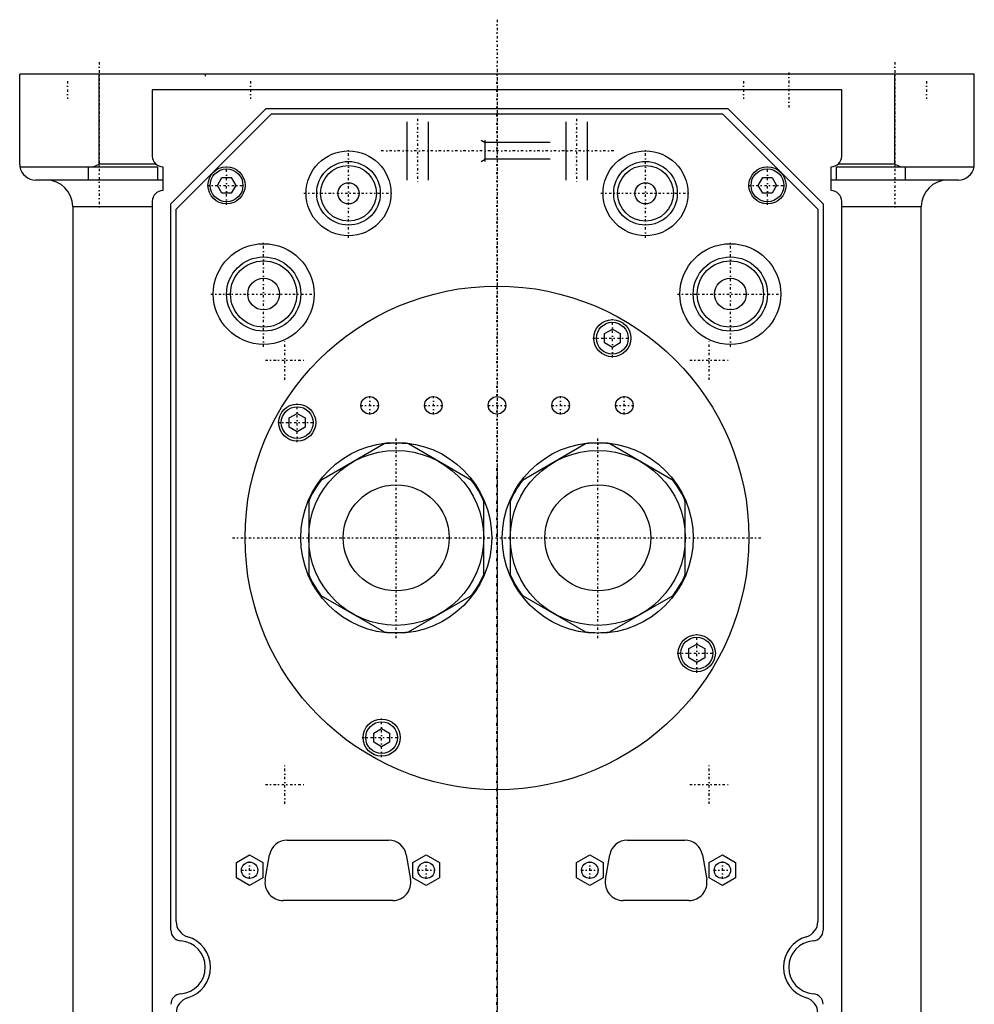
# Model space of a CAD drawing. Extents: x -90 to 90, y -97 to 327.
# Tile 2 of 2: x -90 to 90, y 141 to 327. Entities that reach past the tile are written whole.
import ezdxf

# ---------------------------------------------------------------- set-up
doc = ezdxf.new("R2010")
doc.units = 0
doc.linetypes.add('CENTER', pattern=[1.5, 0.45, -0.5, 0.05, -0.5])
for name, color, linetype in [('AM_0', 7, 'CONTINUOUS'), ('AM_10', 7, 'CONTINUOUS'), ('AM_7', 7, 'CENTER')]:
    doc.layers.add(name, color=color, linetype=linetype)

msp = doc.modelspace()

# ---------------------------------------------------------------- linework, layer by layer
at = {"layer": 'AM_0', "color": 7, "linetype": 'CONTINUOUS'}
for p, q in [((-90, 299.5), (-90, 316.5)), ((90, 316.5), (-90, 316.5)), ((-75, 299.5), (-75, 316.5)), ((75, 299.5), (75, 316.5)), ((90, 299.5), (90, 316.5)), ((-65, 313.5), (-65, 301)), ((65, 313.5), (-65, 313.5)), ((65, 301), (65, 313.5)), ((-61.5, 292), (-43.5, 310)), ((-60.5, 291), (-42.5, 309)), ((-43.5, 310), (43.5, 310)), ((-42.5, 309), (42.5, 309)), ((42.5, 309), (60.5, 291)), ((43.5, 310), (61.5, 292)), ((-76.12, 299), (-75, 299.5)), ((-64.32, 299.5), (-75, 299.5)), ((75, 299.5), (64.32, 299.5)), ((75, 299.5), (76.12, 299)), ((-89.96, 299), (-64, 299)), ((-77, 296.5), (-77, 299)), ((-64, 299), (-64, 296.5)), ((-63, 299), (-63, 294.5)), ((63, 294.5), (63, 299)), ((64, 299), (89.96, 299)), ((64, 296.5), (64, 299)), ((77, 296.5), (77, 299)), ((-63, 296.5), (-87, 296.5)), ((-52.73, 295.5), (-51.87, 297)), ((-51.87, 294), (-52.73, 295.5)), ((-51.87, 297), (-50.13, 297)), ((-50.13, 297), (-49.27, 295.5)), ((-49.27, 295.5), (-50.13, 294)), ((49.27, 295.5), (50.13, 297)), ((50.13, 294), (49.27, 295.5)), ((50.13, 297), (51.87, 297)), ((51.87, 297), (52.73, 295.5)), ((52.73, 295.5), (51.87, 294)), ((87, 296.5), (63, 296.5)), ((-50.13, 294), (-51.87, 294)), ((51.87, 294), (50.13, 294)), ((-65, 292.5), (-65, 37.5)), ((-61.5, 154.98), (-61.5, 292)), ((61.5, 292), (61.5, 154.98)), ((65, 37.5), (65, 292.5)), ((-80, 291.5), (-80, 30)), ((-80, 291.5), (-65, 291.5)), ((-60.5, 156.65), (-60.5, 291)), ((60.5, 291), (60.5, 156.65)), ((65, 291.5), (80, 291.5)), ((80, 30), (80, 291.5)), ((20.25, 267.54), (21.75, 268.4)), ((20.25, 265.81), (20.25, 267.54)), ((21.75, 268.4), (23.25, 267.54)), ((23.25, 267.54), (23.25, 265.81)), ((21.75, 264.94), (20.25, 265.81)), ((23.25, 265.81), (21.75, 264.94)), ((-39.17, 251.62), (-37.67, 252.48)), ((-39.17, 249.88), (-39.17, 251.62)), ((-37.67, 252.48), (-36.17, 251.62)), ((-36.17, 251.62), (-36.17, 249.88)), ((-37.67, 249.02), (-39.17, 249.88)), ((-36.17, 249.88), (-37.67, 249.02)), ((-21.3, 246.73), (-33.2, 239.85)), ((-4.8, 239.85), (-16.7, 246.73)), ((16.7, 246.73), (4.8, 239.85)), ((33.2, 239.85), (21.3, 246.73)), ((-35.5, 235.88), (-35.5, 222.12)), ((-2.5, 222.12), (-2.5, 235.88)), ((2.5, 235.88), (2.5, 222.12)), ((35.5, 222.12), (35.5, 235.88)), ((-33.2, 218.15), (-21.3, 211.27)), ((-16.7, 211.27), (-4.8, 218.15)), ((4.8, 218.15), (16.7, 211.27)), ((21.3, 211.27), (33.2, 218.15)), ((36.17, 208.12), (37.67, 208.98)), ((36.17, 206.38), (36.17, 208.12)), ((37.67, 208.98), (39.17, 208.12)), ((39.17, 208.12), (39.17, 206.38)), ((37.67, 205.52), (36.17, 206.38)), ((39.17, 206.38), (37.67, 205.52)), ((-23.25, 192.19), (-21.75, 193.06)), ((-23.25, 190.46), (-23.25, 192.19)), ((-21.75, 193.06), (-20.25, 192.19)), ((-20.25, 192.19), (-20.25, 190.46)), ((-21.75, 189.6), (-23.25, 190.46)), ((-20.25, 190.46), (-21.75, 189.6)), ((-39.54, 172), (-20.46, 172)), ((24.61, 172), (35.39, 172)), ((-49.15, 167.74), (-46.65, 169.19)), ((-46.65, 169.19), (-44.15, 167.74)), ((-43.7, 164.59), (-42.89, 169.19)), ((-17.11, 169.19), (-16.3, 164.59)), ((-15.85, 167.74), (-13.35, 169.19)), ((-13.35, 169.19), (-10.85, 167.74)), ((15, 167.74), (17.5, 169.19)), ((17.5, 169.19), (20, 167.74)), ((20.45, 164.59), (21.26, 169.19)), ((38.74, 169.19), (39.55, 164.59)), ((40, 167.74), (42.5, 169.19)), ((42.5, 169.19), (45, 167.74)), ((-49.15, 164.86), (-49.15, 167.74)), ((-44.15, 167.74), (-44.15, 164.86)), ((-15.85, 164.86), (-15.85, 167.74)), ((-10.85, 167.74), (-10.85, 164.86)), ((15, 164.86), (15, 167.74)), ((20, 167.74), (20, 164.86)), ((40, 164.86), (40, 167.74)), ((45, 167.74), (45, 164.86)), ((-46.65, 163.41), (-49.15, 164.86)), ((-44.15, 164.86), (-46.65, 163.41)), ((-13.35, 163.41), (-15.85, 164.86)), ((-10.85, 164.86), (-13.35, 163.41)), ((17.5, 163.41), (15, 164.86)), ((20, 164.86), (17.5, 163.41)), ((42.5, 163.41), (40, 164.86)), ((45, 164.86), (42.5, 163.41)), ((-19.65, 160.6), (-40.35, 160.6)), ((36.2, 160.6), (23.8, 160.6))]:
    msp.add_line(p, q, dxfattribs=at)
for points in [[(-90, 299.5, 0), (-90, 299.42, 0), (-89.99, 299.25, 0), (-89.97, 299.08, 0), (-89.96, 299, 0)], [(89.96, 299, 0), (89.97, 299.08, 0), (89.99, 299.25, 0), (90, 299.42, 0), (90, 299.5, 0)]]:
    msp.add_polyline3d(points, dxfattribs=at)
for centre, radius in [((-28, 294), 8), ((28, 294), 8), ((-28, 294), 6), ((-28, 294), 5.25), ((28, 294), 6), ((28, 294), 5.25), ((-51, 295.5), 3.5), ((-51, 295.5), 3.1), ((51, 295.5), 3.5), ((51, 295.5), 3.1), ((-28, 294), 2), ((28, 294), 2), ((-44, 275), 9.5), ((44, 275), 9.5), ((-44, 275), 7), ((-44, 275), 6.25), ((44, 275), 7), ((44, 275), 6.25), ((-44, 275), 3), ((44, 275), 3), ((0, 229), 47.5), ((21.75, 266.67), 3.5), ((21.75, 266.67), 3), ((-24, 254), 1.65), ((-12, 254), 1.65), ((0, 254), 1.65), ((12, 254), 1.65), ((24, 254), 1.65), ((-37.67, 250.75), 3.5), ((-37.67, 250.75), 3), ((-19, 229), 18), ((-19, 229), 16.5), ((19, 229), 18), ((19, 229), 16.5), ((-19, 229), 10), ((19, 229), 10), ((37.67, 207.25), 3.5), ((37.67, 207.25), 3), ((-21.75, 191.33), 3.5), ((-21.75, 191.33), 3), ((-46.65, 166.3), 1.55), ((-13.35, 166.3), 1.55), ((17.5, 166.3), 1.55), ((42.5, 166.3), 1.55)]:
    msp.add_circle(centre, radius, dxfattribs=at)
for centre, radius, start, end in [((-63, 301), 2, 180, 270), ((63, 301), 2, 270, 0), ((-87, 299.5), 3, 189.5941, 270), ((87, 299.5), 3, 270, 350.4059), ((-85, 291.5), 5, 0, 90), ((85, 291.5), 5, 90, 180), ((-63, 292.5), 2, 90, 180), ((63, 292.5), 2, 0, 90), ((-19, 229), 17.87, 82.6199, 97.3801), ((19, 229), 17.88, 82.6199, 97.3801), ((-19, 229), 17.88, 142.6199, 157.3801), ((-19, 229), 17.88, 22.6199, 37.3801), ((19, 229), 17.87, 142.6199, 157.3801), ((19, 229), 17.88, 22.6199, 37.3801), ((-19, 229), 17.88, 202.6199, 217.3801), ((-19, 229), 17.88, 322.6199, 337.3801), ((19, 229), 17.88, 202.6199, 217.3801), ((19, 229), 17.88, 322.6199, 337.3801), ((-19, 229), 17.87, 262.6199, 277.3801), ((19, 229), 17.88, 262.6199, 277.3801), ((-39.54, 168.6), 3.4, 90, 170.0013), ((-20.46, 168.6), 3.4, 9.9987, 90), ((24.61, 168.6), 3.4, 90, 170.0013), ((35.39, 168.6), 3.4, 9.9987, 90), ((-40.35, 164), 3.4, 170.0013, 270), ((-19.65, 164), 3.4, 270, 9.9987), ((23.8, 164), 3.4, 170.0013, 270), ((36.2, 164), 3.4, 270, 9.9987), ((-57.5, 156.65), 3, 180, 253.8724), ((57.5, 156.65), 3, 286.1276, 0), ((-59.5, 154.98), 2, 180, 265.904), ((59.5, 154.98), 2, 274.096, 0), ((-60, 148), 5, 274.096, 85.904), ((-60, 148), 6, 286.1276, 73.8724), ((60, 148), 6, 106.1276, 253.8724), ((60, 148), 5, 94.096, 265.904), ((-59.5, 141.02), 2, 94.096, 180), ((-57.5, 139.35), 3, 106.1276, 180), ((57.5, 139.35), 3, 0, 73.8724), ((59.5, 141.02), 2, 0, 85.904)]:
    msp.add_arc(centre, radius, start, end, dxfattribs=at)
at = {"layer": 'AM_10', "color": 7, "linetype": 'CONTINUOUS'}
for p, q in [((-17, 307.5), (-17, 296.5)), ((-13, 307.5), (-13, 296.5)), ((13, 307.5), (13, 296.5)), ((17, 307.5), (17, 296.5)), ((-3, 304), (-2.26, 303.57)), ((-2.26, 300), (-2.26, 304)), ((10, 303.57), (-2.26, 303.57)), ((-3, 300), (-2.26, 300.43)), ((10, 300.43), (-2.26, 300.43))]:
    msp.add_line(p, q, dxfattribs=at)
at = {"layer": 'AM_7', "color": 4, "linetype": 'CENTER'}
for p, q in [((0, 326.75), (0, -96.75)), ((-75, 318.75), (-75, 291.25)), ((75, 318.75), (75, 291.25)), ((-55, 316.52), (-55, 315.98)), ((0, 317.3), (0, -16.93)), ((55, 316.8), (55, 310.2)), ((-81, 315.15), (-81, 311.85)), ((-46.46, 315.15), (-46.46, 311.85)), ((46.46, 315.15), (46.46, 311.85)), ((81, 315.15), (81, 311.85)), ((-15, 308.05), (-15, 295.95)), ((15, 308.05), (15, 295.95)), ((-28, 285.6), (-28, 302.4)), ((22, 302), (-22, 302)), ((28, 285.6), (28, 302.4)), ((-51, 291.82), (-51, 299.18)), ((51, 291.82), (51, 299.18)), ((-54.67, 295.5), (-47.33, 295.5)), ((47.33, 295.5), (54.67, 295.5)), ((-36.4, 294), (-19.6, 294)), ((19.6, 294), (36.4, 294)), ((-44, 265.02), (-44, 284.98)), ((44, 265.02), (44, 284.98)), ((-53.98, 275), (-34.02, 275)), ((34.02, 275), (53.98, 275)), ((21.75, 263), (21.75, 270.35)), ((-40, 258.82), (-40, 266.18)), ((18.07, 266.67), (25.43, 266.67)), ((40, 258.82), (40, 266.18)), ((-43.67, 262.5), (-36.33, 262.5)), ((36.33, 262.5), (43.67, 262.5)), ((-24, 252.27), (-24, 255.73)), ((-12, 252.27), (-12, 255.73)), ((12, 252.27), (12, 255.73)), ((24, 252.27), (24, 255.73)), ((-37.67, 247.07), (-37.67, 254.43)), ((-25.73, 254), (-22.27, 254)), ((-13.73, 254), (-10.27, 254)), ((-1.73, 254), (1.73, 254)), ((10.27, 254), (13.73, 254)), ((22.27, 254), (25.73, 254)), ((-41.35, 250.75), (-34, 250.75)), ((-19, 210.1), (-19, 247.9)), ((19, 210.1), (19, 247.9)), ((0, 242.7), (0, -37.19)), ((-49.88, 229), (49.88, 229)), ((37.67, 203.57), (37.67, 210.93)), ((34, 207.25), (41.35, 207.25)), ((-21.75, 187.65), (-21.75, 195)), ((-25.43, 191.33), (-18.07, 191.33)), ((-40, 178.82), (-40, 186.18)), ((40, 178.82), (40, 186.18)), ((-43.67, 182.5), (-36.33, 182.5)), ((36.33, 182.5), (43.67, 182.5)), ((-46.65, 164.67), (-46.65, 167.93)), ((-13.35, 164.67), (-13.35, 167.93)), ((17.5, 164.67), (17.5, 167.93)), ((42.5, 164.67), (42.5, 167.93)), ((-48.28, 166.3), (-45.02, 166.3)), ((-14.98, 166.3), (-11.72, 166.3)), ((15.87, 166.3), (19.13, 166.3)), ((40.87, 166.3), (44.13, 166.3))]:
    msp.add_line(p, q, dxfattribs=at)

doc.saveas('drawing.dxf')
